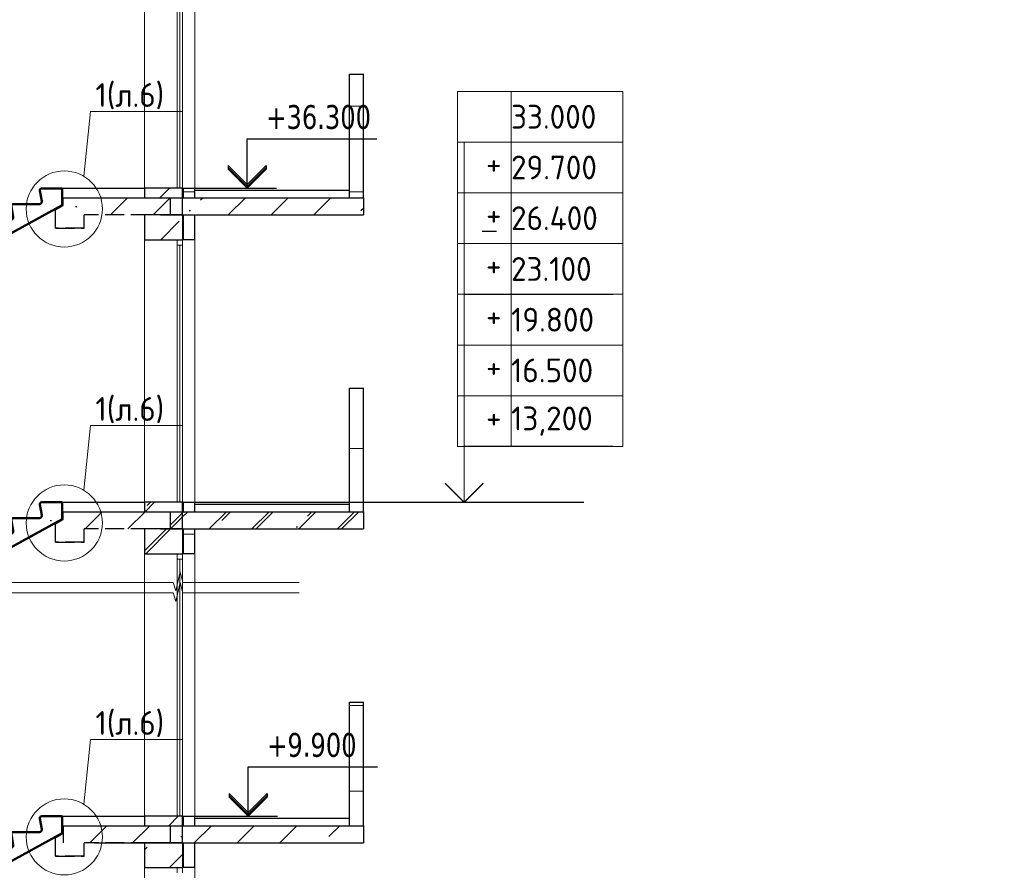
# Model space of a CAD drawing. Header units: millimetres. Extents: x 259029 to 2494469, y -731578 to -57567.
# Tile 102 of 207: x 358379 to 368722, y -547640 to -538699. Entities that reach past the tile are written whole.
import ezdxf
from ezdxf import colors
from ezdxf.entities.mleader import LeaderData, LeaderLine
from ezdxf.math import Vec2, Vec3

# ---------------------------------------------------------------- set-up
doc = ezdxf.new("R2010")
doc.units = ezdxf.units.MM
doc.linetypes.add('______2', pattern=[270, 200, -70])
doc.layers.get('Defpoints').update_dxf_attribs({"color": 140})
for name, color, linetype, lineweight in [('RAZMER', 100, 'Continuous', 15), ('Standard', 7, 'Continuous', 25), ('АС-Таблицы', 7, 'Continuous', 20), ('Выноски', 20, 'Continuous', 20), ('Общий01', 7, 'Continuous', 13), ('отметки', 243, 'Continuous', 18), ('ПЛИТА', 152, 'Continuous', 35), ('Размеры кладочные', 3, 'Continuous', 20), ('РАЗРЕЗЫ', 10, 'Continuous', 60), ('Символы 0.20', 1, 'Continuous', 20), ('Стена', 7, 'Continuous', 50), ('Стена_ бетон несущ.', 253, 'Continuous', 70)]:
    doc.layers.add(name, color=color, linetype=linetype, lineweight=lineweight)
doc.styles.add('TAHOMA', font='tahoma.ttf')
doc.styles.add('ГОСТ', font='GOST_Common.ttf')
pattern_1 = [(45, (-468037.47, -191107), (-449.0128, 449.0128), []), (45, (-467588.45, -191107), (-449.0128, 449.0128), [793.75, -158.75, 0, -158.75])]
pattern_2 = [(45, (-468037.47, -210907), (-449.0128, 449.0128), []), (45, (-467588.45, -210907), (-449.0128, 449.0128), [793.75, -158.75, 0, -158.75])]
pattern_3 = [(0, (350474.08, -568857.86), (450, 450), [450, -450]), (90, (350474.08, -568857.86), (-450, 450), [450, -450])]
pattern_4 = [(0, (350474.08, -588657.86), (450, 450), [450, -450]), (90, (350474.08, -588657.86), (-450, 450), [450, -450])]

# ---------------------------------------------------------------- blocks, each defined once
blk = doc.blocks.new('*T250')
at = {"layer": 'Defpoints', "color": 8, "linetype": 'ByBlock', "lineweight": 0, "transparency": 16777216}
for p, q in [((0, 0), (1734, 0)), ((0, 0), (0, -3733)), ((561, 0), (561, -3733)), ((1734, 0), (1734, -3733)), ((0, -533), (1734, -533)), ((0, -1067), (1734, -1067)), ((0, -1600), (1734, -1600)), ((0, -2133), (1734, -2133)), ((0, -2667), (1734, -2667)), ((0, -3200), (1734, -3200)), ((0, -3733), (1734, -3733))]:
    blk.add_line(p, q, dxfattribs=at)
at = {"layer": 'АС-Таблицы', "color": 0, "transparency": 16777216, "char_height": 250, "style": 'ГОСТ'}
for s, insert, width, attachment_point in [('33.000', (561, -267), 1173.09, 4), ('+', (461, -633), 361.22, 3), ('29.700', (561, -800), 1173.09, 4), ('+', (461, -1167), 361.22, 3), ('26.400', (561, -1333), 1173.09, 4), ('+', (461, -1700), 361.22, 3), ('23.100', (561, -1867), 1173.09, 4), ('+', (461, -2233), 361.22, 3), ('19.800', (561, -2400), 1173.09, 4), ('16.500', (561, -2933), 1173.09, 4), ('+', (461, -2767), 361.22, 3), ('13,200', (561, -3467), 1173.09, 4), ('+', (461, -3300), 361.22, 3)]:
    blk.add_mtext(s, dxfattribs=dict(at, insert=insert, width=width, attachment_point=attachment_point))
blk = doc.blocks.new('_None')
blk = doc.blocks.new('НОВЫЙ')
at = {"layer": 'Standard', "color": 5, "linetype": 'Continuous', "lineweight": 50, "transparency": 33554687}
for p, q in [((381795, -472257), (381776, -472146)), ((381796, -472122), (382011, -472122)), ((382011, -472122), (381835, -472122)), ((382011, -472122), (382011, -472298)), ((378952, -473979), (382011, -472298)), ((381495, -472422), (381476, -472311)), ((381496, -472287), (381771, -472287)), ((381195, -472587), (381176, -472476)), ((381196, -472452), (381471, -472452)), ((380896, -472617), (381171, -472617)), ((380895, -472752), (380876, -472641)), ((380595, -472917), (380576, -472806)), ((380596, -472782), (380871, -472782)), ((380295, -473082), (380276, -472971)), ((380296, -472947), (380571, -472947)), ((379995, -473247), (379976, -473136)), ((379996, -473112), (380271, -473112)), ((379695, -473412), (379676, -473301)), ((379696, -473277), (379971, -473277)), ((379396, -473442), (379671, -473442)), ((379395, -473577), (379376, -473466)), ((379095, -473742), (379076, -473631)), ((379096, -473607), (379371, -473607)), ((378895, -473772), (378895, -473837)), ((378895, -473772), (378895, -473948)), ((378895, -473772), (379071, -473772))]:
    blk.add_line(p, q, dxfattribs=at)
for centre, radius, start, end in [((381796, -472142), 20, 90, 191.3099), ((381496, -472307), 20, 90, 191.3099), ((381771, -472262), 25, 270, 11.3099), ((381471, -472427), 25, 270, 11.3099), ((381196, -472472), 20, 90, 191.3099), ((380896, -472637), 20, 90, 191.3099), ((381171, -472592), 25, 270, 11.3099), ((380596, -472802), 20, 90, 191.3099), ((380871, -472757), 25, 270, 11.3099), ((380571, -472922), 25, 270, 11.3099), ((380296, -472967), 20, 90, 191.3099), ((379996, -473132), 20, 90, 191.3099), ((380271, -473087), 25, 270, 11.3099), ((379971, -473252), 25, 270, 11.3099), ((379696, -473297), 20, 90, 191.3099), ((379396, -473462), 20, 90, 191.3099), ((379671, -473417), 25, 270, 11.3099), ((379096, -473627), 20, 90, 191.3099), ((379371, -473582), 25, 270, 11.3099), ((379071, -473747), 25, 270, 11.3099)]:
    blk.add_arc(centre, radius, start, end, dxfattribs=at)
at = {"layer": 'РАЗРЕЗЫ', "color": 5, "lineweight": 35}
for p, q in [((382011, -472298), (382011, -472122)), ((382011, -472298), (382011, -472298)), ((378895, -473948), (378895, -473772)), ((378952, -473979), (378895, -473948))]:
    blk.add_line(p, q, dxfattribs=at)

msp = doc.modelspace()

# ---------------------------------------------------------------- hatches: boundary and pattern name
at = {"layer": 'Standard', "linetype": 'Continuous', "lineweight": 13}
h = msp.add_hatch(dxfattribs=at)
h.set_pattern_fill('____', scale=450, style=0, pattern_type=2)
h.set_pattern_definition(pattern_4)
h.paths.add_polyline_path([(361840.7, -540571.9), (361990.7, -540571.9), (361990.7, -539271.9), (361840.7, -539271.9)], flags=0)
h = msp.add_hatch(dxfattribs=at)
h.set_pattern_fill('____', scale=450, style=0, pattern_type=2)
h.set_pattern_definition(pattern_4)
h.paths.add_polyline_path([(360220.7, -540571.9), (360220.7, -540471.9), (360100.7, -540471.9), (360100.7, -540571.9)], flags=0)
h = msp.add_hatch(dxfattribs=at)
h.set_pattern_fill('____', scale=450, style=0, pattern_type=2)
h.set_pattern_definition(pattern_3)
h.paths.add_polyline_path([(361840.7, -543871.9), (361990.7, -543871.9), (361990.7, -542571.9), (361840.7, -542571.9)], flags=0)
h = msp.add_hatch(dxfattribs=at)
h.set_pattern_fill('____', scale=450, style=0, pattern_type=2)
h.set_pattern_definition(pattern_4)
h.paths.add_polyline_path([(361840.7, -543871.9), (361990.7, -543871.9), (361990.7, -542571.9), (361840.7, -542571.9)], flags=0)
h = msp.add_hatch(dxfattribs=at)
h.set_pattern_fill('____', scale=450, style=0, pattern_type=2)
h.set_pattern_definition(pattern_3)
h.paths.add_polyline_path([(360220.7, -544311.9), (360220.7, -544051.9), (360100.7, -544051.9), (360100.7, -544311.9)], flags=0)
h = msp.add_hatch(dxfattribs=at)
h.set_pattern_fill('____', scale=450, style=0, pattern_type=2)
h.set_pattern_definition(pattern_4)
h.paths.add_polyline_path([(360220.7, -544311.9), (360220.7, -544051.9), (360100.7, -544051.9), (360100.7, -544311.9)], flags=0)
h = msp.add_hatch(dxfattribs=at)
h.set_pattern_fill('____', scale=450, style=0, pattern_type=2)
h.set_pattern_definition(pattern_3)
h.paths.add_polyline_path([(361840.7, -547171.9), (361990.7, -547171.9), (361990.7, -545871.9), (361840.7, -545871.9)], flags=0)
at = {"layer": 'Стена_ бетон несущ.', "linetype": 'Continuous', "lineweight": 13}
h = msp.add_hatch(dxfattribs=at)
h.set_pattern_fill('ANSI35', color=9, scale=100, style=0)
h.set_pattern_definition(pattern_2)
h.paths.add_polyline_path([(359690.7, -540571.9), (360090.7, -540571.9), (360090.7, -540471.9), (359690.7, -540471.9)], flags=0)
at = {"layer": 'Стена_ бетон несущ.', "linetype": 'Continuous', "lineweight": 25}
h = msp.add_hatch(dxfattribs=at)
h.set_pattern_fill('ANSI35', scale=100, style=0)
h.set_pattern_definition([(45, (-467771.9, -207607), (-449.0128, 449.0128), []), (45, (-467322.86, -207607), (-449.0128, 449.0128), [793.75, -158.75, 0, -158.75])])
h.paths.add_polyline_path([(358856.3, -540751.9), (360226.4, -540751.9), (360226.4, -540571.9), (358856.3, -540571.9)])
h = msp.add_hatch(dxfattribs=at)
h.set_pattern_fill('ANSI35', scale=100, style=0)
h.set_pattern_definition(pattern_2)
h.paths.add_polyline_path([(360090.7, -540571.9), (360090.7, -540751.9), (361990.7, -540751.9), (361990.7, -540571.9)])
at = {"layer": 'Стена_ бетон несущ.', "linetype": 'Continuous', "lineweight": 13}
h = msp.add_hatch(dxfattribs=at)
h.set_pattern_fill('ANSI35', color=9, scale=100, style=0)
h.set_pattern_definition(pattern_2)
h.paths.add_polyline_path([(360090.7, -541011.9), (360090.7, -540751.9), (359690.7, -540751.9), (359690.7, -541011.9)], flags=0)
h = msp.add_hatch(dxfattribs=at)
h.set_pattern_fill('ANSI35', color=9, scale=100, style=0)
h.set_pattern_definition(pattern_1)
h.paths.add_polyline_path([(359690.7, -543871.9), (360090.7, -543871.9), (360090.7, -543771.9), (359690.7, -543771.9)], flags=0)
h = msp.add_hatch(dxfattribs=at)
h.set_pattern_fill('ANSI35', color=9, scale=100, style=0)
h.set_pattern_definition(pattern_2)
h.paths.add_polyline_path([(359690.7, -543871.9), (360090.7, -543871.9), (360090.7, -543771.9), (359690.7, -543771.9)], flags=0)
at = {"layer": 'Стена_ бетон несущ.', "linetype": 'Continuous', "lineweight": 25}
h = msp.add_hatch(dxfattribs=at)
h.set_pattern_fill('ANSI35', scale=100, style=0)
h.set_pattern_definition(pattern_2)
h.paths.add_polyline_path([(358590.7, -544051.9), (359960.8, -544051.9), (359960.8, -543871.9), (358590.7, -543871.9)])
at = {"layer": 'Стена_ бетон несущ.', "linetype": 'Continuous', "lineweight": 13}
h = msp.add_hatch(dxfattribs=at)
h.set_pattern_fill('ANSI35', scale=100, style=0)
h.set_pattern_definition(pattern_1)
h.paths.add_polyline_path([(359960.8, -544051.9), (360090.7, -544051.9), (360090.7, -543871.9), (359960.8, -543871.9)], flags=0)
h = msp.add_hatch(dxfattribs=at)
h.set_pattern_fill('ANSI35', scale=100, style=0)
h.set_pattern_definition(pattern_2)
h.paths.add_polyline_path([(359960.8, -544051.9), (360090.7, -544051.9), (360090.7, -543871.9), (359960.8, -543871.9)], flags=0)
at = {"layer": 'Стена_ бетон несущ.', "linetype": 'Continuous', "lineweight": 25}
h = msp.add_hatch(dxfattribs=at)
h.set_pattern_fill('ANSI35', scale=100, style=0)
h.set_pattern_definition(pattern_1)
h.paths.add_polyline_path([(360090.7, -543871.9), (360090.7, -544051.9), (361990.7, -544051.9), (361990.7, -543871.9)])
h = msp.add_hatch(dxfattribs=at)
h.set_pattern_fill('ANSI35', scale=100, style=0)
h.set_pattern_definition(pattern_2)
h.paths.add_polyline_path([(360090.7, -543871.9), (360090.7, -544051.9), (361990.7, -544051.9), (361990.7, -543871.9)])
at = {"layer": 'Стена_ бетон несущ.', "linetype": 'Continuous', "lineweight": 13}
h = msp.add_hatch(dxfattribs=at)
h.set_pattern_fill('ANSI35', color=9, scale=100, style=0)
h.set_pattern_definition(pattern_1)
h.paths.add_polyline_path([(360090.7, -544311.9), (360090.7, -544051.9), (359690.7, -544051.9), (359690.7, -544311.9)], flags=0)
h = msp.add_hatch(dxfattribs=at)
h.set_pattern_fill('ANSI35', color=9, scale=100, style=0)
h.set_pattern_definition(pattern_2)
h.paths.add_polyline_path([(360090.7, -544311.9), (360090.7, -544051.9), (359690.7, -544051.9), (359690.7, -544311.9)], flags=0)
h = msp.add_hatch(dxfattribs=at)
h.set_pattern_fill('ANSI35', color=9, scale=100, style=0)
h.set_pattern_definition(pattern_1)
h.paths.add_polyline_path([(359690.7, -547171.9), (360090.7, -547171.9), (360090.7, -547071.9), (359690.7, -547071.9)], flags=0)
at = {"layer": 'Стена_ бетон несущ.', "linetype": 'Continuous', "lineweight": 25}
h = msp.add_hatch(dxfattribs=at)
h.set_pattern_fill('ANSI35', scale=100, style=0)
h.set_pattern_definition([(45, (-467787.4, -191107), (-449.0128, 449.0128), []), (45, (-467338.4, -191107), (-449.0128, 449.0128), [793.75, -158.75, 0, -158.75])])
h.paths.add_polyline_path([(358840.8, -547351.9), (360210.9, -547351.9), (360210.9, -547171.9), (358840.8, -547171.9)])
h = msp.add_hatch(dxfattribs=at)
h.set_pattern_fill('ANSI35', scale=100, style=0)
h.set_pattern_definition(pattern_1)
h.paths.add_polyline_path([(360090.7, -547171.9), (360090.7, -547351.9), (361990.7, -547351.9), (361990.7, -547171.9)])
at = {"layer": 'Стена_ бетон несущ.', "linetype": 'Continuous', "lineweight": 13}
h = msp.add_hatch(dxfattribs=at)
h.set_pattern_fill('ANSI35', color=9, scale=100, style=0)
h.set_pattern_definition(pattern_1)
h.paths.add_polyline_path([(360090.7, -547611.9), (360090.7, -547351.9), (359690.7, -547351.9), (359690.7, -547611.9)], flags=0)

# ---------------------------------------------------------------- linework, layer by layer
at = {"color": 0}
for p, q in [((360117.7, -540470.9), (361076, -540470.9)), ((360220.7, -543771.9), (364303.5, -543771.9)), ((360127.7, -547070.9), (361086, -547070.9))]:
    msp.add_line(p, q, dxfattribs=at)
at = {"layer": 'RAZMER', "color": 30, "ltscale": 100}
for p, q in [((363047.6, -543327.2, 0), (363047.6, -539986.2, 0)), ((363047.6, -539986.2, 0), (364610.1, -539986.2, 0)), ((363047.6, -540519.5, 0), (364610.1, -540519.5, 0)), ((363047.6, -541052.9, 0), (364610.1, -541052.9, 0)), ((363047.6, -541586.2, 0), (364610.1, -541586.2, 0)), ((363047.6, -542119.5, 0), (364610.1, -542119.5, 0)), ((363047.6, -542652.9, 0), (364610.1, -542652.9, 0)), ((363047.6, -543180.9, 0), (364610.1, -543180.9, 0))]:
    msp.add_line(p, q, dxfattribs=at)
at = {"layer": 'RAZMER'}
msp.add_line((363047.6, -543171.9, 0), (363047.6, -543771.9), dxfattribs=at)
at = {"layer": 'Standard', "color": 7, "linetype": 'Continuous', "lineweight": 13}
for p, q in [((360034.7, -537767.9), (360034.7, -540471.9)), ((360062.7, -540470.9), (360062.7, -537767.9)), ((360090.7, -540471.9), (360090.7, -537767.9)), ((360034.7, -541011.9), (360034.7, -541067.9)), ((360034.7, -541067.9), (360034.7, -543771.9)), ((360034.7, -541067.9), (360034.7, -543771.9)), ((360034.7, -541067.9), (360090.7, -541067.9)), ((360062.7, -543770.9), (360062.7, -541067.9)), ((360062.7, -543770.9), (360062.7, -541067.9)), ((360090.7, -541067.9), (360090.7, -541011.9)), ((360090.7, -543771.9), (360090.7, -541067.9)), ((360090.7, -543771.9), (360090.7, -541067.9)), ((360034.7, -544311.9), (360034.7, -544367.9)), ((360034.7, -544311.9), (360034.7, -544367.9)), ((360034.7, -544367.9), (360034.7, -547071.9)), ((360034.7, -544367.9), (360090.7, -544367.9)), ((360034.7, -544367.9), (360034.7, -547071.9)), ((360034.7, -544367.9), (360090.7, -544367.9)), ((360062.7, -547070.9), (360062.7, -544367.9)), ((360062.7, -547070.9), (360062.7, -544367.9)), ((360090.7, -544367.9), (360090.7, -544311.9)), ((360090.7, -544367.9), (360090.7, -544311.9)), ((360090.7, -547071.9), (360090.7, -544367.9)), ((360090.7, -547071.9), (360090.7, -544367.9)), ((360034.7, -547611.9), (360034.7, -547667.9)), ((360090.7, -547667.9), (360090.7, -547611.9))]:
    msp.add_line(p, q, dxfattribs=at)
at = {"layer": 'Standard', "color": 7, "linetype": 'Continuous', "lineweight": 25}
for p, q in [((360769.3, -540471.9), (360769.3, -539951.9)), ((360769.3, -539951.9), (362129.3, -539951.9)), ((360569.3, -540231.9), (360769.3, -540431.9)), ((360569.3, -540231.9), (360569.3, -540251.9)), ((360769.3, -540451.9), (360569.3, -540251.9)), ((360569.3, -540251.9), (360569.3, -540271.9)), ((360769.3, -540431.9), (360969.3, -540231.9)), ((360969.3, -540251.9), (360769.3, -540451.9)), ((360969.3, -540231.9), (360969.3, -540251.9)), ((360969.3, -540251.9), (360969.3, -540271.9)), ((360769.3, -540471.9), (360569.3, -540271.9)), ((360969.3, -540271.9), (360769.3, -540471.9)), ((360090.7, -540751.9), (360090.7, -540571.9)), ((360090.7, -544051.9), (360090.7, -543871.9)), ((360090.7, -544051.9), (360090.7, -543871.9)), ((360779.3, -547071.9), (360779.3, -546551.9)), ((360779.3, -546551.9), (362139.3, -546551.9)), ((360579.3, -546831.9), (360779.3, -547031.9)), ((360579.3, -546831.9), (360579.3, -546851.9)), ((360779.3, -547051.9), (360579.3, -546851.9)), ((360579.3, -546851.9), (360579.3, -546871.9)), ((360779.3, -547071.9), (360579.3, -546871.9)), ((360779.3, -547031.9), (360979.3, -546831.9)), ((360979.3, -546851.9), (360779.3, -547051.9)), ((360979.3, -546871.9), (360779.3, -547071.9)), ((360979.3, -546831.9), (360979.3, -546851.9)), ((360979.3, -546851.9), (360979.3, -546871.9)), ((360090.7, -547351.9), (360090.7, -547171.9))]:
    msp.add_line(p, q, dxfattribs=at)
at = {"layer": 'Standard', "color": 7, "linetype": '______2', "lineweight": 30}
for p, q in [((358837.1, -540653.7), (358837.1, -540571.9)), ((358756.9, -540697.9), (358837.1, -540653.7)), ((358756.9, -540891.9), (358756.9, -540697.9)), ((359056.9, -540891.9), (359056.9, -540751.9)), ((359746.9, -540751.9), (359056.9, -540751.9)), ((358756.9, -540891.9), (358756.9, -540796.9)), ((359056.9, -540891.9), (358756.9, -540891.9)), ((359056.9, -540891.9), (358756.9, -540891.9)), ((358756.9, -540891.9), (359056.9, -540891.9)), ((359056.9, -540891.9), (358756.9, -540891.9)), ((358837.1, -543953.7), (358837.1, -543871.9)), ((358756.9, -543997.9), (358837.1, -543953.7)), ((358756.9, -544191.9), (358756.9, -543997.9)), ((359056.9, -544191.9), (359056.9, -544051.9)), ((359746.9, -544051.9), (359056.9, -544051.9)), ((358756.9, -544191.9), (358756.9, -544096.9)), ((359056.9, -544191.9), (358756.9, -544191.9)), ((359056.9, -544191.9), (358756.9, -544191.9)), ((358756.9, -544191.9), (359056.9, -544191.9)), ((359056.9, -544191.9), (358756.9, -544191.9)), ((358837.1, -547253.7), (358837.1, -547171.9)), ((358756.9, -547297.9), (358837.1, -547253.7)), ((358756.9, -547491.9), (358756.9, -547297.9)), ((358756.9, -547491.9), (358756.9, -547396.9)), ((359056.9, -547491.9), (359056.9, -547351.9)), ((359746.9, -547351.9), (359056.9, -547351.9)), ((359056.9, -547491.9), (358756.9, -547491.9)), ((359056.9, -547491.9), (358756.9, -547491.9)), ((358756.9, -547491.9), (359056.9, -547491.9)), ((359056.9, -547491.9), (358756.9, -547491.9))]:
    msp.add_line(p, q, dxfattribs=at)
at = {"layer": 'Standard', "color": 1, "linetype": 'Continuous', "lineweight": 50, "transparency": 33554687}
msp.add_line((357615.5, -544613.4), (358526.4, -544112.7), dxfattribs=at)
at = {"layer": 'Общий01', "color": 7, "linetype": 'Continuous', "lineweight": 25}
for p, q in [((358827.1, -540471.9), (359690.7, -540471.9)), ((358836.2, -540571.9), (361990.7, -540571.9)), ((360220.7, -540491.9), (361840.7, -540491.9)), ((359856.8, -540751.9), (361990.7, -540751.9)), ((358622, -543771.9), (359690.7, -543771.9)), ((358631.1, -543771.9), (359690.7, -543771.9)), ((358827.1, -543771.9), (359690.7, -543771.9)), ((358836.2, -543871.9), (361990.7, -543871.9)), ((358836.2, -543871.9), (361990.7, -543871.9)), ((360220.7, -543791.9), (361840.7, -543791.9)), ((360220.7, -543791.9), (361840.7, -543791.9)), ((359856.8, -544051.9), (361990.7, -544051.9)), ((358590.7, -547071.9), (359690.7, -547071.9)), ((358827.1, -547071.9), (359690.7, -547071.9)), ((360220.7, -547091.9), (361840.7, -547091.9)), ((358840.8, -547351.9), (358840.8, -547171.9)), ((358890.7, -547171.9), (361990.7, -547171.9)), ((359166.9, -547351.9), (361990.7, -547351.9))]:
    msp.add_line(p, q, dxfattribs=at)
at = {"layer": 'отметки', "linetype": 'Continuous', "lineweight": 25, "ltscale": 100}
msp.add_lwpolyline([(362847.6, -543571.9), (363047.6, -543771.9), (363247.6, -543571.9)], dxfattribs=at)
at = {"layer": 'отметки', "linetype": 'Continuous', "lineweight": 25, "ltscale": 100, "elevation": 0}
msp.add_lwpolyline([(362847.6, -543574.6), (363047.6, -543774.6), (363247.6, -543574.6)], dxfattribs=at)
at = {"layer": 'ПЛИТА', "color": 0, "lineweight": 0}
for p, q in [((358827.1, -540521.9), (358827.1, -540471.9)), ((358827.1, -543821.9), (358827.1, -543771.9)), ((358827.1, -547121.9), (358827.1, -547071.9))]:
    msp.add_line(p, q, dxfattribs=at)
at = {"layer": 'ПЛИТА', "color": 0, "lineweight": 30}
for p, q in [((358837.1, -540571.9), (359746.9, -540571.9)), ((358837.1, -543871.9), (359746.9, -543871.9)), ((358837.1, -547171.9), (359746.9, -547171.9))]:
    msp.add_line(p, q, dxfattribs=at)
at = {"layer": 'Размеры кладочные'}
for points in [[(361315.1, -544613.4), (360092.2, -544613.4), (360066.6, -544503), (360017.8, -544703.3), (359990.3, -544613.4), (358301.2, -544613.4)], [(361315.1, -544724), (360092.2, -544724), (360066.6, -544613.6), (360017.8, -544813.9), (359990.3, -544724), (358301.2, -544724)]]:
    msp.add_lwpolyline(points, dxfattribs=at)
at = {"layer": 'РАЗРЕЗЫ', "color": 2, "lineweight": -2}
for p, q in [((358679.9, -540728.8), (358827.1, -540647.8)), ((358679.9, -544028.8), (358827.1, -543947.8)), ((358679.9, -547328.8), (358827.1, -547247.8))]:
    msp.add_line(p, q, dxfattribs=at)
at = {"layer": 'Символы 0.20'}
for centre in [(358848.1, -540688.9), (358848.1, -543988.9), (358848.1, -547288.9)]:
    msp.add_circle(centre, 400, dxfattribs=at)
at = {"layer": 'Стена', "color": 34, "linetype": 'Continuous', "lineweight": 13}
for p, q in [((360220.7, -540471.9), (360220.7, -537711.9)), ((360220.7, -543771.9), (360220.7, -541011.9)), ((360220.7, -543771.9), (360220.7, -541011.9)), ((360220.7, -547071.9), (360220.7, -544311.9)), ((360220.7, -547071.9), (360220.7, -544311.9)), ((360220.7, -550371.9), (360220.7, -547611.9))]:
    msp.add_line(p, q, dxfattribs=at)
at = {"layer": 'Стена', "color": 34, "linetype": 'Continuous', "lineweight": 25}
for p, q in [((361840.7, -539271.9), (361990.7, -539271.9)), ((361840.7, -539271.9), (361840.7, -540571.9)), ((361990.7, -540571.9), (361990.7, -539271.9)), ((360090.7, -540471.9), (360220.7, -540471.9)), ((360100.7, -540571.9), (360100.7, -540471.9)), ((360220.7, -540571.9), (360220.7, -540471.9)), ((360100.7, -541011.9), (360100.7, -540751.9)), ((360220.7, -541011.9), (360220.7, -540751.9)), ((363238.2, -540921.9), (363388.2, -540921.9)), ((363238.2, -540921.9), (363388.2, -540921.9)), ((360220.7, -541011.9), (360090.7, -541011.9)), ((361840.7, -542571.9), (361840.7, -543871.9)), ((361840.7, -542571.9), (361840.7, -543871.9)), ((361840.7, -542571.9), (361990.7, -542571.9)), ((361990.7, -543871.9), (361990.7, -542571.9)), ((361990.7, -543871.9), (361990.7, -542571.9)), ((360090.7, -543771.9), (360220.7, -543771.9)), ((360090.7, -543771.9), (360220.7, -543771.9)), ((360100.7, -543871.9), (360100.7, -543771.9)), ((360100.7, -543871.9), (360100.7, -543771.9)), ((360220.7, -543871.9), (360220.7, -543771.9)), ((360220.7, -543871.9), (360220.7, -543771.9)), ((360100.7, -544311.9), (360100.7, -544051.9)), ((360100.7, -544311.9), (360100.7, -544051.9)), ((360220.7, -544311.9), (360220.7, -544051.9)), ((360220.7, -544311.9), (360220.7, -544051.9)), ((360220.7, -544311.9), (360090.7, -544311.9)), ((360220.7, -544311.9), (360090.7, -544311.9)), ((361840.7, -545871.9), (361990.7, -545871.9)), ((361840.7, -545871.9), (361840.7, -547171.9)), ((361990.7, -547171.9), (361990.7, -545871.9)), ((360090.7, -547071.9), (360220.7, -547071.9)), ((360100.7, -547171.9), (360100.7, -547071.9)), ((360220.7, -547171.9), (360220.7, -547071.9)), ((360100.7, -547611.9), (360100.7, -547351.9)), ((360220.7, -547611.9), (360220.7, -547351.9)), ((360220.7, -547611.9), (360090.7, -547611.9))]:
    msp.add_line(p, q, dxfattribs=at)
at = {"layer": 'Стена_ бетон несущ.', "color": 9, "linetype": 'Continuous', "lineweight": 13}
for p, q in [((359690.7, -537711.9), (359690.7, -540471.9)), ((359690.7, -541011.9), (359690.7, -543771.9)), ((359690.7, -541011.9), (359690.7, -543771.9)), ((359690.7, -544311.9), (359690.7, -547071.9)), ((359690.7, -544311.9), (359690.7, -547071.9)), ((359690.7, -547611.9), (359690.7, -550371.9))]:
    msp.add_line(p, q, dxfattribs=at)
at = {"layer": 'Стена_ бетон несущ.', "color": 9, "linetype": 'Continuous', "lineweight": 25}
for p, q in [((359690.7, -540471.9), (359690.7, -540571.9)), ((360090.7, -540471.9), (359690.7, -540471.9)), ((359690.7, -540471.9), (359690.7, -540571.9)), ((360090.7, -540571.9), (360090.7, -540471.9)), ((360090.7, -540751.9), (359690.7, -540751.9)), ((360090.7, -540751.9), (359690.7, -540751.9)), ((359690.7, -540751.9), (359690.7, -541011.9)), ((360090.7, -540751.9), (360090.7, -541011.9)), ((359690.7, -541011.9), (360090.7, -541011.9)), ((359690.7, -543771.9), (359690.7, -543871.9)), ((360090.7, -543771.9), (359690.7, -543771.9)), ((359690.7, -543771.9), (359690.7, -543871.9)), ((360090.7, -543771.9), (359690.7, -543771.9)), ((359690.7, -543771.9), (359690.7, -543871.9)), ((360090.7, -543871.9), (360090.7, -543771.9)), ((360090.7, -543871.9), (360090.7, -543771.9)), ((360090.7, -544051.9), (359690.7, -544051.9)), ((360090.7, -544051.9), (359690.7, -544051.9)), ((360090.7, -544051.9), (359690.7, -544051.9)), ((360090.7, -544051.9), (359690.7, -544051.9)), ((359690.7, -544051.9), (359690.7, -544311.9)), ((359690.7, -544051.9), (359690.7, -544311.9)), ((360090.7, -544051.9), (360090.7, -544311.9)), ((360090.7, -544051.9), (360090.7, -544311.9)), ((359690.7, -544311.9), (360090.7, -544311.9)), ((359690.7, -544311.9), (360090.7, -544311.9)), ((359690.7, -547071.9), (359690.7, -547171.9)), ((360090.7, -547071.9), (359690.7, -547071.9)), ((359690.7, -547071.9), (359690.7, -547171.9)), ((360090.7, -547171.9), (360090.7, -547071.9)), ((360090.7, -547351.9), (359690.7, -547351.9)), ((360090.7, -547351.9), (359690.7, -547351.9)), ((359690.7, -547351.9), (359690.7, -547611.9)), ((360090.7, -547351.9), (360090.7, -547611.9)), ((359690.7, -547611.9), (360090.7, -547611.9))]:
    msp.add_line(p, q, dxfattribs=at)
at = {"layer": 'Стена_ бетон несущ.', "color": 7, "linetype": 'Continuous', "lineweight": 25}
for p, q in [((359960.8, -540571.9), (359960.8, -540751.9)), ((360090.7, -540751.9), (360090.7, -540571.9)), ((361990.7, -540571.9), (361990.7, -540751.9)), ((359960.8, -543871.9), (359960.8, -544051.9)), ((359960.8, -543871.9), (359960.8, -544051.9)), ((360090.7, -544051.9), (360090.7, -543871.9)), ((360090.7, -544051.9), (360090.7, -543871.9)), ((361990.7, -543871.9), (361990.7, -544051.9)), ((361990.7, -543871.9), (361990.7, -544051.9)), ((359960.8, -547171.9), (359960.8, -547351.9)), ((360090.7, -547351.9), (360090.7, -547171.9)), ((361990.7, -547171.9), (361990.7, -547351.9))]:
    msp.add_line(p, q, dxfattribs=at)

# ---------------------------------------------------------------- block references
msp.add_blockref('*T250', (362979.2, -539452.6, 0))
at = {"layer": 'РАЗРЕЗЫ', "color": 2, "lineweight": -2}
for p in [(-23184.3, -68350.2), (-23184.3, -71650.2), (-23184.3, -74950.2)]:
    msp.add_blockref('НОВЫЙ', p, dxfattribs=at)

# ---------------------------------------------------------------- texts
at = {"layer": 'Standard', "color": 7, "linetype": 'Continuous', "lineweight": 25, "char_height": 250, "width": 1028.162, "attachment_point": 7, "style": 'TAHOMA'}
for s, insert in [('{\\W0.86;+36.300}', (360969.3, -539851.9)), ('{\\W0.86;+9.900}', (360979.3, -546451.9))]:
    msp.add_mtext(s, dxfattribs=dict(at, insert=insert))
at = {"layer": 'Выноски'}
note = msp.add_mtext_static_columns([''] * 2, width=18604.939, gutter_width=10240.1, height=0, dxfattribs=dict(at, insert=(295601.8, -509833), char_height=250, attachment_point=1, style='ГОСТ'))
for column, words in zip([note] + note.columns.linked_columns, ['\\pi8790.91665;Общие указания:\\P\\pi570.45,l346.2,t2000;1.^IСтроительство здания должно производиться в соответствии с проектом производства работ (ППР). при {\\H1.66663x; }\\P\\pi0,t346.2;отсутствии проекта ППР в производство строительно-монтажных работ запрещается. {\\H1.18896x; }\\P\\pi570.45,t2000;2.^IМонтаж сборных конструкций вести в соответствии с требованиями СП 70.13330.2012 "Несущие и {\\H1.54818x; }\\P\\pi0,t346.2;ограждающие конструкции "(акт.ред. СНиП 3.03.01-87*).{\\H1.62844x;\\C0; \\H0.61408x;\\P\\pi570.45,t2000;}3.^IВсе сварные работы следует вести в соответствии с ГОСТ 5264-80* "Ручная дуговая сварка.Соединения {\\H1.20169x; }\\P\\pi0,t346.2;сварные" и  ГОСТ 14098-2014 "Соединения сварные арматуры и закладных деталей железобетонных конструкций". {\\H1.54394x; }\\PСварку вести электродами типа Э42А. {\\H1.42985x;\\C0; \\H0.69937x;\\P\\pi570.45,t2000;}4.^IВсе металлические конструкции окрасить эмалью ПФ-1189 по ГОСТ 6465-79 в два слоя. Эмаль наносить на {\\H1.46788x; }\\P\\pi0,t346.2;грунтовку ГФ-021 по ГОСТ 25129-82 (первый слой - на заводе-изготовителе, второй слой - на монтаже).{\\H1.65521x;\\C0; \\H0.60415x;\\P\\pi10052.46968,l0,tz;\\H1.55946x; \\H0.64125x;\\P\\H1.64685x; \\H0.60722x;\\P\\pi812.5,l41.6675;\\H1.23852x; \\H0.80742x;\\P}', '']):
    column.text = words

# ---------------------------------------------------------------- leaders
at = {"layer": 'Символы 0.20'}
ml = msp.add_multileader_mtext('Standard', dxfattribs=at)
ml.set_content('8(л.6)', color=256, style='ГОСТ')
ml.set_leader_properties(color=256, linetype='ByLayer', lineweight=-1)
ml.set_arrow_properties(name='NONE')
ml.build(insert=Vec2(0, 0))
ml.multileader.update_dxf_attribs({"text_left_attachment_type": 6, "text_right_attachment_type": 6, "dogleg_length": 0.25, "arrow_head_size": 200, "scale": 100})
ctx = ml.context
ctx.base_point, ctx.scale, ctx.char_height, ctx.arrow_head_size, ctx.landing_gap_size, ctx.plane_origin = Vec3(356889.8, -539326.3), 100, 250, 200, 25, Vec3(357374.1, -539628.1)
ctx.left_attachment, ctx.right_attachment = 6, 6
notes = []
notes.append((ctx, [(0, (1, 1, 0), (356864.8, -539326.3), (1, 0), 25, [(0, [(356191, -538738.4)], 0, [])])]))
ctx.mtext.insert, ctx.mtext.width, ctx.mtext.defined_height, ctx.mtext.flow_direction = Vec3(356914.8, -539026.3), 1094.387, 742.8, 5
ml = msp.add_multileader_mtext('Standard', dxfattribs=at)
ml.set_content('1(л.6)', color=256, style='ГОСТ')
ml.set_leader_properties(color=256, linetype='ByLayer', lineweight=-1)
ml.set_arrow_properties(name='NONE')
ml.build(insert=Vec2(0, 0))
ml.multileader.update_dxf_attribs({"text_left_attachment_type": 6, "text_right_attachment_type": 6, "dogleg_length": 0.25, "arrow_head_size": 200, "scale": 100})
ctx = ml.context
ctx.base_point, ctx.scale, ctx.char_height, ctx.arrow_head_size, ctx.landing_gap_size, ctx.plane_origin = Vec3(359149.9, -539666.1), 100, 250, 200, 25, Vec3(360364.1, -541800.5)
ctx.left_attachment, ctx.right_attachment = 6, 6
notes.append((ctx, [(0, (1, 1, 0), (359124.9, -539666.1), (1, 0), 25, [(0, [(359053.1, -540345.4)], 0, [])])]))
ctx.mtext.insert, ctx.mtext.width, ctx.mtext.flow_direction = Vec3(359174.9, -539366.1), 792.21, 5
ml = msp.add_multileader_mtext('Standard', dxfattribs=at)
ml.set_content('3(л.6)', color=256, style='ГОСТ')
ml.set_leader_properties(color=256, linetype='ByLayer', lineweight=-1)
ml.set_arrow_properties(name='NONE')
ml.build(insert=Vec2(0, 0))
ml.multileader.update_dxf_attribs({"text_left_attachment_type": 6, "text_right_attachment_type": 6, "dogleg_length": 0.25, "arrow_head_size": 200, "scale": 100})
ctx = ml.context
ctx.base_point, ctx.scale, ctx.char_height, ctx.arrow_head_size, ctx.landing_gap_size, ctx.plane_origin = Vec3(356877.5, -543027), 100, 250, 200, 25, Vec3(357361.8, -543328.8)
ctx.left_attachment, ctx.right_attachment = 6, 6
notes.append((ctx, [(0, (1, 1, 0), (356852.5, -543027), (1, 0), 25, [(0, [(356178.7, -542439)], 0, [])])]))
ctx.mtext.insert, ctx.mtext.width, ctx.mtext.defined_height, ctx.mtext.flow_direction = Vec3(356902.5, -542727), 1094.387, 742.8, 5
ml = msp.add_multileader_mtext('Standard', dxfattribs=at)
ml.set_content('1(л.6)', color=256, style='ГОСТ')
ml.set_leader_properties(color=256, linetype='ByLayer', lineweight=-1)
ml.set_arrow_properties(name='NONE')
ml.build(insert=Vec2(0, 0))
ml.multileader.update_dxf_attribs({"text_left_attachment_type": 6, "text_right_attachment_type": 6, "dogleg_length": 0.25, "arrow_head_size": 200, "scale": 100})
ctx = ml.context
ctx.base_point, ctx.scale, ctx.char_height, ctx.arrow_head_size, ctx.landing_gap_size, ctx.plane_origin = Vec3(359149.9, -542966.1), 100, 250, 200, 25, Vec3(360364.1, -545100.5)
ctx.left_attachment, ctx.right_attachment = 6, 6
notes.append((ctx, [(0, (1, 1, 0), (359124.9, -542966.1), (1, 0), 25, [(0, [(359053.1, -543645.4)], 0, [])])]))
ctx.mtext.insert, ctx.mtext.width, ctx.mtext.flow_direction = Vec3(359174.9, -542666.1), 792.21, 5
ml = msp.add_multileader_mtext('Standard', dxfattribs=at)
ml.set_content('3(л.6)', color=256, style='ГОСТ')
ml.set_leader_properties(color=256, linetype='ByLayer', lineweight=-1)
ml.set_arrow_properties(name='NONE')
ml.build(insert=Vec2(0, 0))
ml.multileader.update_dxf_attribs({"text_left_attachment_type": 6, "text_right_attachment_type": 6, "dogleg_length": 0.25, "arrow_head_size": 200, "scale": 100})
ctx = ml.context
ctx.base_point, ctx.scale, ctx.char_height, ctx.arrow_head_size, ctx.landing_gap_size, ctx.plane_origin = Vec3(356758.6, -546329.5), 100, 250, 200, 25, Vec3(357242.9, -546631.3)
ctx.left_attachment, ctx.right_attachment = 6, 6
notes.append((ctx, [(0, (1, 1, 0), (356733.6, -546329.5), (1, 0), 25, [(0, [(356059.8, -545741.6)], 0, [])])]))
ctx.mtext.insert, ctx.mtext.width, ctx.mtext.defined_height, ctx.mtext.flow_direction = Vec3(356783.6, -546029.5), 1094.387, 742.8, 5
ml = msp.add_multileader_mtext('Standard', dxfattribs=at)
ml.set_content('1(л.6)', color=256, style='ГОСТ')
ml.set_leader_properties(color=256, linetype='ByLayer', lineweight=-1)
ml.set_arrow_properties(name='NONE')
ml.build(insert=Vec2(0, 0))
ml.multileader.update_dxf_attribs({"text_left_attachment_type": 6, "text_right_attachment_type": 6, "dogleg_length": 0.25, "arrow_head_size": 200, "scale": 100})
ctx = ml.context
ctx.base_point, ctx.scale, ctx.char_height, ctx.arrow_head_size, ctx.landing_gap_size, ctx.plane_origin = Vec3(359149.9, -546266.1), 100, 250, 200, 25, Vec3(360364.1, -548400.5)
ctx.left_attachment, ctx.right_attachment = 6, 6
notes.append((ctx, [(0, (1, 1, 0), (359124.9, -546266.1), (1, 0), 25, [(0, [(359053.1, -546945.4)], 0, [])])]))
ctx.mtext.insert, ctx.mtext.width, ctx.mtext.flow_direction = Vec3(359174.9, -545966.1), 792.21, 5
for ctx, leaders in notes:
    for number, flags, end, landing, length, lines in leaders:
        leader = LeaderData()
        leader.index, (leader.has_last_leader_line, leader.has_dogleg_vector, leader.attachment_direction) = number, flags
        leader.last_leader_point, leader.dogleg_vector, leader.dogleg_length = Vec3(end), Vec3(landing), length
        for number, points, colour, breaks in lines:
            line = LeaderLine()
            line.index, line.vertices, line.color, line.breaks = number, Vec3.list(points), colors.encode_raw_color(colour), breaks
            leader.lines.append(line)
        ctx.leaders.append(leader)

doc.saveas('drawing.dxf')
